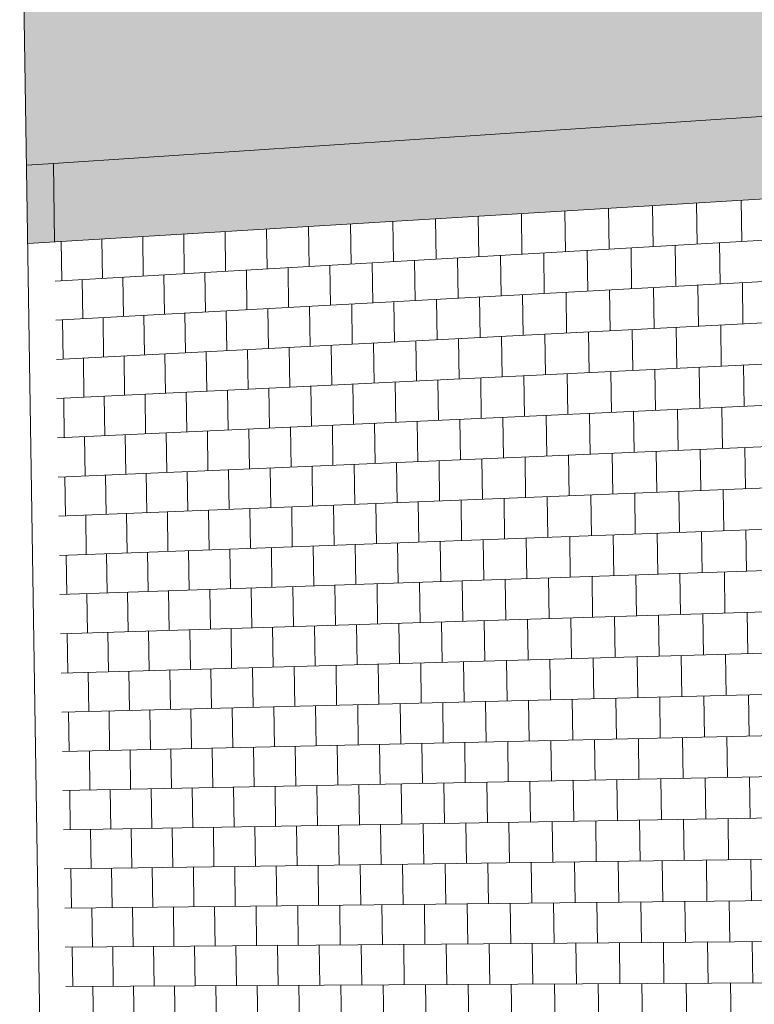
# Model space of a CAD drawing. Header units: metres. Extents: x -29 to 486, y -1 to 6.
# Tile 32 of 165: x 169.36193 to 169.3632, y 0.70362 to 0.70532. Entities that reach past the tile are written whole.
import ezdxf

# ---------------------------------------------------------------- set-up
doc = ezdxf.new("R2010")
doc.units = ezdxf.units.M
for name, color, linetype, lineweight in [('A-FLOR', 192, 'Continuous', 18), ('A-WALL', 113, 'Continuous', 18), ('A-WALL-PATT', 111, 'Continuous', 35)]:
    doc.layers.add(name, color=color, linetype=linetype, lineweight=lineweight)

# ---------------------------------------------------------------- blocks, each defined once
blk = doc.blocks.new('FP_68-Vista 3D 4')
at = {"layer": 'A-WALL-PATT', "lineweight": 9}
for p, q in [((12.4971618, 0.7048691), (12.5000904, 0.7050377)), ((12.4983053, 0.7050059), (12.4983053, 0.7050059)), ((12.4983448, 0.7049372), (12.4983437, 0.7050082)), ((12.4980409, 0.7049197), (12.4980399, 0.7049898)), ((12.4980774, 0.7049921), (12.4980774, 0.7049921)), ((12.4981162, 0.704924), (12.4981151, 0.7049944)), ((12.4981529, 0.7049967), (12.4981529, 0.7049967)), ((12.4981919, 0.7049284), (12.4981908, 0.7049989)), ((12.4982289, 0.7050012), (12.4982289, 0.7050012)), ((12.4982681, 0.7049328), (12.4982671, 0.7050036)), ((12.4977446, 0.7049026), (12.4977435, 0.7049719)), ((12.4977802, 0.7049741), (12.4977802, 0.7049741)), ((12.497818, 0.7049069), (12.4978169, 0.7049763)), ((12.4978538, 0.7049786), (12.4978538, 0.7049786)), ((12.4978918, 0.7049111), (12.4978908, 0.7049808)), ((12.4979279, 0.704983), (12.4979279, 0.704983)), ((12.4979661, 0.7049154), (12.4979651, 0.7049853)), ((12.4980024, 0.7049875), (12.4980024, 0.7049875)), ((12.4971628, 0.7048015), (12.5000915, 0.7049616)), ((12.4974555, 0.704886), (12.4974545, 0.7049544)), ((12.4974902, 0.7049566), (12.4974902, 0.7049566)), ((12.4975271, 0.7048901), (12.4975261, 0.7049587)), ((12.497562, 0.7049609), (12.497562, 0.7049609)), ((12.4975992, 0.7048943), (12.4975981, 0.7049631)), ((12.4976343, 0.7049653), (12.4976343, 0.7049653)), ((12.4976716, 0.7048984), (12.4976706, 0.7049675)), ((12.497707, 0.7049697), (12.497707, 0.7049697)), ((12.4971734, 0.7048697), (12.4971724, 0.7049373)), ((12.4972073, 0.7049394), (12.4972073, 0.7049394)), ((12.4972433, 0.7048738), (12.4972422, 0.7049415)), ((12.4972773, 0.7049437), (12.4972773, 0.7049437)), ((12.4973136, 0.7048778), (12.4973126, 0.7049458)), ((12.4973479, 0.7049479), (12.4973479, 0.7049479)), ((12.4973843, 0.7048819), (12.4973833, 0.7049501)), ((12.4974188, 0.7049522), (12.4974188, 0.7049522)), ((12.4980795, 0.7048516), (12.4980785, 0.7049219)), ((12.498155, 0.7048557), (12.498154, 0.7049262)), ((12.498231, 0.7048599), (12.4982299, 0.7049306)), ((12.4983074, 0.7048641), (12.4983064, 0.704935)), ((12.4977823, 0.7048354), (12.4977812, 0.7049047)), ((12.4978559, 0.7048394), (12.4978549, 0.704909)), ((12.49793, 0.7048434), (12.4979289, 0.7049132)), ((12.4980045, 0.7048475), (12.4980035, 0.7049175)), ((12.4974923, 0.7048195), (12.4974912, 0.704888)), ((12.4975641, 0.7048235), (12.4975631, 0.7048922)), ((12.4976364, 0.7048274), (12.4976353, 0.7048963)), ((12.4977091, 0.7048314), (12.4977081, 0.7049005)), ((12.4971639, 0.704734), (12.5000925, 0.7048854)), ((12.4972093, 0.7048041), (12.4972083, 0.7048717)), ((12.4972794, 0.7048079), (12.4972784, 0.7048758)), ((12.4973499, 0.7048118), (12.4973489, 0.7048798)), ((12.4974209, 0.7048156), (12.4974199, 0.7048839)), ((12.4981183, 0.7047833), (12.4981172, 0.7048537)), ((12.498194, 0.7047873), (12.4981929, 0.7048578)), ((12.4982702, 0.7047912), (12.4982692, 0.704862)), ((12.4983469, 0.7047952), (12.4983458, 0.7048662)), ((12.4978201, 0.7047679), (12.497819, 0.7048374)), ((12.4978939, 0.7047717), (12.4978929, 0.7048414)), ((12.4979682, 0.7047756), (12.4979672, 0.7048455)), ((12.498043, 0.7047795), (12.498042, 0.7048496)), ((12.4975292, 0.7047529), (12.4975281, 0.7048215)), ((12.4976012, 0.7047566), (12.4976002, 0.7048254)), ((12.4976737, 0.7047604), (12.4976727, 0.7048294)), ((12.4977467, 0.7047641), (12.4977456, 0.7048334)), ((12.4971649, 0.7046665), (12.5000936, 0.7048093)), ((12.4971755, 0.7047346), (12.4971744, 0.7048022)), ((12.4972453, 0.7047382), (12.4972443, 0.704806)), ((12.4973157, 0.7047418), (12.4973146, 0.7048098)), ((12.4973864, 0.7047455), (12.4973854, 0.7048137)), ((12.4974576, 0.7047492), (12.4974565, 0.7048176)), ((12.4981571, 0.7047149), (12.4981561, 0.7047853)), ((12.4982331, 0.7047186), (12.498232, 0.7047892)), ((12.4983095, 0.7047223), (12.4983085, 0.7047932)), ((12.497858, 0.7047003), (12.4978569, 0.7047698)), ((12.4979321, 0.7047039), (12.497931, 0.7047737)), ((12.4980066, 0.7047075), (12.4980056, 0.7047775)), ((12.4980816, 0.7047112), (12.4980806, 0.7047814)), ((12.4974944, 0.7046825), (12.4974933, 0.704751)), ((12.4975662, 0.704686), (12.4975652, 0.7047547)), ((12.4976385, 0.7046896), (12.4976374, 0.7047585)), ((12.4977112, 0.7046931), (12.4977101, 0.7047622)), ((12.4977844, 0.7046967), (12.4977833, 0.704766)), ((12.4972114, 0.7046687), (12.4972104, 0.7047364)), ((12.4972815, 0.7046721), (12.4972805, 0.70474)), ((12.497352, 0.7046756), (12.497351, 0.7047437)), ((12.497423, 0.704679), (12.4974219, 0.7047473)), ((12.4971659, 0.7045989), (12.5000947, 0.7047332)), ((12.4981961, 0.7046462), (12.498195, 0.7047167)), ((12.4982723, 0.7046497), (12.4982713, 0.7047204)), ((12.498349, 0.7046532), (12.4983479, 0.7047242)), ((12.497896, 0.7046324), (12.497895, 0.7047021)), ((12.4979703, 0.7046358), (12.4979693, 0.7047057)), ((12.4980451, 0.7046392), (12.4980441, 0.7047093)), ((12.4981204, 0.7046427), (12.4981193, 0.704713)), ((12.4975313, 0.7046157), (12.4975302, 0.7046843)), ((12.4976033, 0.704619), (12.4976023, 0.7046878)), ((12.4976758, 0.7046223), (12.4976748, 0.7046913)), ((12.4977488, 0.7046256), (12.4977477, 0.7046949)), ((12.4978222, 0.704629), (12.4978211, 0.7046985)), ((12.4971775, 0.7045995), (12.4971765, 0.704667)), ((12.4972474, 0.7046027), (12.4972464, 0.7046704)), ((12.4973177, 0.7046059), (12.4973167, 0.7046739)), ((12.4973885, 0.7046091), (12.4973874, 0.7046773)), ((12.4974597, 0.7046124), (12.4974586, 0.7046808)), ((12.497167, 0.7045314), (12.5000957, 0.7046571)), ((12.4983116, 0.7045805), (12.4983106, 0.7046514)), ((12.4979342, 0.7045643), (12.4979331, 0.7046341)), ((12.4980087, 0.7045675), (12.4980077, 0.7046375)), ((12.4980837, 0.7045707), (12.4980827, 0.704641)), ((12.4981592, 0.704574), (12.4981582, 0.7046444)), ((12.4982352, 0.7045772), (12.4982341, 0.7046479)), ((12.4975683, 0.7045486), (12.4975672, 0.7046173)), ((12.4976405, 0.7045517), (12.4976395, 0.7046206)), ((12.4977133, 0.7045548), (12.4977122, 0.704624)), ((12.4977864, 0.704558), (12.4977854, 0.7046273)), ((12.4978601, 0.7045611), (12.497859, 0.7046307)), ((12.4972135, 0.7045334), (12.4972124, 0.7046011)), ((12.4972836, 0.7045364), (12.4972825, 0.7046043)), ((12.4973541, 0.7045394), (12.4973531, 0.7046075)), ((12.497425, 0.7045425), (12.497424, 0.7046108)), ((12.4974964, 0.7045455), (12.4974954, 0.704614)), ((12.497168, 0.7044639), (12.5000968, 0.704581)), ((12.4983511, 0.7045112), (12.49835, 0.7045822)), ((12.4979724, 0.704496), (12.4979714, 0.7045659)), ((12.4980472, 0.704499), (12.4980462, 0.7045691)), ((12.4981225, 0.704502), (12.4981214, 0.7045724)), ((12.4981982, 0.7045051), (12.4981971, 0.7045756)), ((12.4982744, 0.7045081), (12.4982734, 0.7045789)), ((12.4975333, 0.7044785), (12.4975323, 0.7045471)), ((12.4976054, 0.7044814), (12.4976044, 0.7045502)), ((12.4976779, 0.7044843), (12.4976769, 0.7045533)), ((12.4977508, 0.7044872), (12.4977498, 0.7045564)), ((12.4978242, 0.7044901), (12.4978232, 0.7045596)), ((12.4978981, 0.7044931), (12.4978971, 0.7045627)), ((12.4971796, 0.7044643), (12.4971786, 0.7045319)), ((12.4972495, 0.7044671), (12.4972485, 0.7045349)), ((12.4973198, 0.7044699), (12.4973188, 0.7045379)), ((12.4973905, 0.7044728), (12.4973895, 0.7045409)), ((12.4974617, 0.7044756), (12.4974607, 0.704544)), ((12.497169, 0.7043964), (12.5000979, 0.7045049)), ((12.4980108, 0.7044276), (12.4980098, 0.7044975)), ((12.4980858, 0.7044303), (12.4980848, 0.7045005)), ((12.4981613, 0.7044331), (12.4981603, 0.7045036)), ((12.4982373, 0.7044359), (12.4982362, 0.7045066)), ((12.4983137, 0.7044388), (12.4983127, 0.7045097)), ((12.4975704, 0.7044112), (12.4975693, 0.7044799)), ((12.4976426, 0.7044139), (12.4976416, 0.7044828)), ((12.4977154, 0.7044166), (12.4977143, 0.7044857)), ((12.4977885, 0.7044193), (12.4977875, 0.7044886)), ((12.4978622, 0.704422), (12.4978611, 0.7044916)), ((12.4979362, 0.7044248), (12.4979352, 0.7044946)), ((12.4972155, 0.7043981), (12.4972145, 0.7044657)), ((12.4972856, 0.7044007), (12.4972846, 0.7044685)), ((12.4973562, 0.7044033), (12.4973551, 0.7044714)), ((12.4974271, 0.7044059), (12.4974261, 0.7044742)), ((12.4974985, 0.7044086), (12.4974975, 0.7044771)), ((12.4971701, 0.7043288), (12.500099, 0.7044288)), ((12.4980493, 0.7043589), (12.4980483, 0.7044289)), ((12.4981246, 0.7043614), (12.4981235, 0.7044317)), ((12.4982003, 0.704364), (12.4981992, 0.7044345)), ((12.4982765, 0.7043666), (12.4982755, 0.7044374)), ((12.4983532, 0.7043692), (12.4983521, 0.7044402)), ((12.4976075, 0.7043438), (12.4976064, 0.7044126)), ((12.49768, 0.7043462), (12.4976789, 0.7044153)), ((12.4977529, 0.7043487), (12.4977519, 0.704418)), ((12.4978263, 0.7043512), (12.4978253, 0.7044207)), ((12.4979002, 0.7043538), (12.4978991, 0.7044234)), ((12.4979745, 0.7043563), (12.4979735, 0.7044262)), ((12.4971817, 0.7043292), (12.4971806, 0.7043968)), ((12.4972516, 0.7043316), (12.4972505, 0.7043994)), ((12.4973219, 0.704334), (12.4973208, 0.704402)), ((12.4973926, 0.7043364), (12.4973916, 0.7044046)), ((12.4974638, 0.7043389), (12.4974628, 0.7044072)), ((12.4975354, 0.7043413), (12.4975344, 0.7044099)), ((12.4980879, 0.7042899), (12.4980869, 0.7043601)), ((12.4981634, 0.7042923), (12.4981624, 0.7043627)), ((12.4982394, 0.7042947), (12.4982383, 0.7043653)), ((12.4983158, 0.704297), (12.4983148, 0.7043679)), ((12.4971711, 0.7042613), (12.5001, 0.7043527)), ((12.4976447, 0.7042761), (12.4976437, 0.704345)), ((12.4977174, 0.7042784), (12.4977164, 0.7043475)), ((12.4977906, 0.7042807), (12.4977896, 0.70435)), ((12.4978642, 0.704283), (12.4978632, 0.7043525)), ((12.4979383, 0.7042853), (12.4979373, 0.704355)), ((12.4980129, 0.7042876), (12.4980118, 0.7043576)), ((12.4972176, 0.7042628), (12.4972166, 0.7043304)), ((12.4972877, 0.704265), (12.4972867, 0.7043328)), ((12.4973582, 0.7042672), (12.4973572, 0.7043352)), ((12.4974292, 0.7042694), (12.4974282, 0.7043376)), ((12.4975006, 0.7042716), (12.4974996, 0.7043401)), ((12.4975724, 0.7042739), (12.4975714, 0.7043425)), ((12.4982024, 0.704223), (12.4982013, 0.7042935)), ((12.4982786, 0.7042251), (12.4982776, 0.7042959)), ((12.4983553, 0.7042273), (12.4983542, 0.7042982)), ((12.4971721, 0.7041938), (12.5001011, 0.7042766)), ((12.4976821, 0.7042082), (12.497681, 0.7042772)), ((12.497755, 0.7042103), (12.497754, 0.7042795)), ((12.4978284, 0.7042124), (12.4978274, 0.7042818)), ((12.4979023, 0.7042145), (12.4979012, 0.7042841)), ((12.4979766, 0.7042166), (12.4979756, 0.7042864)), ((12.4980514, 0.7042187), (12.4980503, 0.7042888)), ((12.4981267, 0.7042208), (12.4981256, 0.7042911)), ((12.4971837, 0.7041941), (12.4971827, 0.7042617)), ((12.4972536, 0.7041961), (12.4972526, 0.7042639)), ((12.4973239, 0.7041981), (12.4973229, 0.7042661)), ((12.4973947, 0.7042001), (12.4973937, 0.7042683)), ((12.4974659, 0.7042021), (12.4974648, 0.7042705)), ((12.4975375, 0.7042042), (12.4975365, 0.7042727)), ((12.4976096, 0.7042062), (12.4976085, 0.704275)), ((12.4983179, 0.7041553), (12.4983169, 0.7042262)), ((12.4977195, 0.7041402), (12.4977185, 0.7042093)), ((12.4977927, 0.704142), (12.4977917, 0.7042113)), ((12.4978663, 0.7041439), (12.4978653, 0.7042134)), ((12.4979404, 0.7041458), (12.4979394, 0.7042155)), ((12.498015, 0.7041477), (12.4980139, 0.7042176)), ((12.49809, 0.7041496), (12.498089, 0.7042197)), ((12.4981655, 0.7041515), (12.4981645, 0.7042219)), ((12.4982415, 0.7041534), (12.4982404, 0.704224)), ((12.4971732, 0.7041263), (12.5001022, 0.7042006)), ((12.4972197, 0.7041275), (12.4972186, 0.7041951)), ((12.4972898, 0.7041293), (12.4972887, 0.7041971)), ((12.4973603, 0.7041311), (12.4973593, 0.7041991)), ((12.4974313, 0.7041329), (12.4974302, 0.7042011)), ((12.4975027, 0.7041347), (12.4975016, 0.7042031)), ((12.4975745, 0.7041365), (12.4975735, 0.7042052)), ((12.4976468, 0.7041383), (12.4976458, 0.7042072)), ((12.4977571, 0.7040719), (12.4977561, 0.7041411)), ((12.4978305, 0.7040735), (12.4978295, 0.704143)), ((12.4979044, 0.7040752), (12.4979033, 0.7041448)), ((12.4979787, 0.7040769), (12.4979776, 0.7041467)), ((12.4980535, 0.7040785), (12.4980524, 0.7041486)), ((12.4981287, 0.7040802), (12.4981277, 0.7041505)), ((12.4982045, 0.7040819), (12.4982034, 0.7041524)), ((12.4982807, 0.7040836), (12.4982797, 0.7041544)), ((12.4983574, 0.7040853), (12.4983563, 0.7041563)), ((12.4971742, 0.7040588), (12.5001032, 0.7041245)), ((12.4971858, 0.7040591), (12.4971848, 0.7041266)), ((12.4972557, 0.7040606), (12.4972547, 0.7041284)), ((12.497326, 0.7040622), (12.497325, 0.7041302)), ((12.4973968, 0.7040638), (12.4973957, 0.704132)), ((12.497468, 0.7040654), (12.4974669, 0.7041338)), ((12.4975396, 0.704067), (12.4975385, 0.7041356)), ((12.4976116, 0.7040686), (12.4976106, 0.7041374)), ((12.4976841, 0.7040702), (12.4976831, 0.7041392)), ((12.4977948, 0.7040034), (12.4977937, 0.7040727)), ((12.4978684, 0.7040048), (12.4978674, 0.7040744)), ((12.4979425, 0.7040063), (12.4979415, 0.704076)), ((12.4980171, 0.7040077), (12.498016, 0.7040777)), ((12.4980921, 0.7040092), (12.4980911, 0.7040794)), ((12.4981676, 0.7040107), (12.4981666, 0.7040811)), ((12.4982436, 0.7040121), (12.4982425, 0.7040828)), ((12.49832, 0.7040136), (12.498319, 0.7040845)), ((12.4972217, 0.7039922), (12.4972207, 0.7040599)), ((12.4972918, 0.7039936), (12.4972908, 0.7040614)), ((12.4973624, 0.703995), (12.4973613, 0.704063)), ((12.4974333, 0.7039963), (12.4974323, 0.7040646)), ((12.4975047, 0.7039977), (12.4975037, 0.7040662)), ((12.4975766, 0.7039991), (12.4975755, 0.7040678)), ((12.4976489, 0.7040006), (12.4976478, 0.7040694)), ((12.4977216, 0.704002), (12.4977206, 0.7040711)), ((12.4971752, 0.7039913), (12.5001043, 0.7040484)), ((12.4978326, 0.7039347), (12.4978315, 0.7040041)), ((12.4979065, 0.7039359), (12.4979054, 0.7040056)), ((12.4979808, 0.7039372), (12.4979797, 0.704007)), ((12.4980556, 0.7039384), (12.4980545, 0.7040085)), ((12.4981308, 0.7039396), (12.4981298, 0.7040099)), ((12.4982066, 0.7039409), (12.4982055, 0.7040114)), ((12.4982828, 0.7039422), (12.4982817, 0.7040129)), ((12.4983595, 0.7039434), (12.4983584, 0.7040144)), ((12.4971879, 0.703924), (12.4971868, 0.7039915)), ((12.4972578, 0.7039252), (12.4972567, 0.7039929)), ((12.4973281, 0.7039263), (12.4973271, 0.7039943)), ((12.4973988, 0.7039275), (12.4973978, 0.7039957)), ((12.49747, 0.7039287), (12.497469, 0.703997)), ((12.4975417, 0.7039299), (12.4975406, 0.7039984)), ((12.4976137, 0.7039311), (12.4976127, 0.7039998)), ((12.4976862, 0.7039323), (12.4976852, 0.7040013)), ((12.4977592, 0.7039335), (12.4977581, 0.7040027)), ((12.4971762, 0.7039238), (12.5001054, 0.7039724)), ((12.4979446, 0.7038668), (12.4979436, 0.7039365)), ((12.4980192, 0.7038678), (12.4980181, 0.7039378)), ((12.4980942, 0.7038688), (12.4980932, 0.703939)), ((12.4981697, 0.7038699), (12.4981687, 0.7039403)), ((12.4982457, 0.7038709), (12.4982446, 0.7039415)), ((12.4983221, 0.703872), (12.4983211, 0.7039428)), ((12.4972238, 0.703857), (12.4972228, 0.7039246)), ((12.4972939, 0.7038579), (12.4972929, 0.7039258)), ((12.4973644, 0.7038589), (12.4973634, 0.7039269)), ((12.4974354, 0.7038599), (12.4974344, 0.7039281)), ((12.4975068, 0.7038608), (12.4975058, 0.7039293)), ((12.4975787, 0.7038618), (12.4975776, 0.7039305)), ((12.497651, 0.7038628), (12.4976499, 0.7039317)), ((12.4977237, 0.7038638), (12.4977226, 0.7039329)), ((12.4977969, 0.7038648), (12.4977958, 0.7039341)), ((12.4978705, 0.7038658), (12.4978695, 0.7039353)), ((12.4971773, 0.7038563), (12.5001065, 0.7038963)), ((12.4980577, 0.7037983), (12.4980566, 0.7038683)), ((12.4981329, 0.7037991), (12.4981319, 0.7038694)), ((12.4982087, 0.7037999), (12.4982076, 0.7038704)), ((12.4982849, 0.7038007), (12.4982838, 0.7038714)), ((12.4983616, 0.7038015), (12.4983606, 0.7038725)), ((12.4971899, 0.703789), (12.4971889, 0.7038565)), ((12.4972598, 0.7037897), (12.4972588, 0.7038574)), ((12.4973302, 0.7037905), (12.4973291, 0.7038584)), ((12.4974009, 0.7037912), (12.4973999, 0.7038594)), ((12.4974721, 0.703792), (12.4974711, 0.7038603)), ((12.4975437, 0.7037928), (12.4975427, 0.7038613)), ((12.4976158, 0.7037935), (12.4976148, 0.7038623)), ((12.4976883, 0.7037943), (12.4976873, 0.7038633)), ((12.4977613, 0.7037951), (12.4977602, 0.7038643)), ((12.4978347, 0.7037959), (12.4978336, 0.7038653)), ((12.4979085, 0.7037967), (12.4979075, 0.7038663)), ((12.4979829, 0.7037975), (12.4979818, 0.7038673)), ((12.4971783, 0.7037888), (12.5001075, 0.7038202)), ((12.4982478, 0.7037297), (12.4982467, 0.7038003)), ((12.4983242, 0.7037303), (12.4983232, 0.7038011)), ((12.4972259, 0.7037217), (12.4972248, 0.7037893)), ((12.497296, 0.7037223), (12.4972949, 0.7037901)), ((12.4973665, 0.7037228), (12.4973655, 0.7037909)), ((12.4974375, 0.7037234), (12.4974365, 0.7037916)), ((12.4975089, 0.7037239), (12.4975079, 0.7037924)), ((12.4975807, 0.7037245), (12.4975797, 0.7037932)), ((12.497653, 0.7037251), (12.497652, 0.7037939)), ((12.4977258, 0.7037256), (12.4977247, 0.7037947)), ((12.497799, 0.7037262), (12.4977979, 0.7037955)), ((12.4978726, 0.7037268), (12.4978716, 0.7037963)), ((12.4979467, 0.7037273), (12.4979457, 0.7037971)), ((12.4980213, 0.7037279), (12.4980202, 0.7037979)), ((12.4980963, 0.7037285), (12.4980952, 0.7037987)), ((12.4981718, 0.7037291), (12.4981707, 0.7037995)), ((12.4971793, 0.7037214), (12.5001086, 0.7037442)), ((12.497192, 0.7036539), (12.497191, 0.7037215)), ((12.4972619, 0.7036543), (12.4972609, 0.703722)), ((12.4973322, 0.7036546), (12.4973312, 0.7037225)), ((12.497403, 0.703655), (12.4974019, 0.7037231)), ((12.4974742, 0.7036553), (12.4974731, 0.7037237)), ((12.4975458, 0.7036557), (12.4975448, 0.7037242)), ((12.4976179, 0.703656), (12.4976168, 0.7037248)), ((12.4976904, 0.7036564), (12.4976893, 0.7037253)), ((12.4977633, 0.7036567), (12.4977623, 0.7037259)), ((12.4978368, 0.7036571), (12.4978357, 0.7037265)), ((12.4979106, 0.7036574), (12.4979096, 0.7037271)), ((12.497985, 0.7036578), (12.4979839, 0.7037276)), ((12.4980598, 0.7036582), (12.4980587, 0.7037282)), ((12.498135, 0.7036585), (12.498134, 0.7037288)), ((12.4982108, 0.7036589), (12.4982097, 0.7037294)), ((12.498287, 0.7036593), (12.4982859, 0.70373)), ((12.4983637, 0.7036597), (12.4983627, 0.7037306)), ((12.4971804, 0.7036539), (12.5001097, 0.7036682)), ((12.4972279, 0.7035865), (12.4972269, 0.7036541)), ((12.497298, 0.7035866), (12.497297, 0.7036545)), ((12.4973686, 0.7035868), (12.4973676, 0.7036548)), ((12.4974396, 0.7035869), (12.4974385, 0.7036551)), ((12.497511, 0.7035871), (12.4975099, 0.7036555)), ((12.4975828, 0.7035872), (12.4975818, 0.7036558)), ((12.4976551, 0.7035873), (12.4976541, 0.7036562)), ((12.4977279, 0.7035875), (12.4977268, 0.7036565)), ((12.497801, 0.7035876), (12.4978, 0.7036569)), ((12.4978747, 0.7035878), (12.4978736, 0.7036573)), ((12.4979488, 0.7035879), (12.4979477, 0.7036576)), ((12.4980234, 0.7035881), (12.4980223, 0.703658)), ((12.4980984, 0.7035882), (12.4980973, 0.7036584)), ((12.4981739, 0.7035883), (12.4981728, 0.7036587)), ((12.4982499, 0.7035885), (12.4982488, 0.7036591)), ((12.4983263, 0.7035886), (12.4983253, 0.7036595))]:
    blk.add_line(p, q, dxfattribs=at)

msp = doc.modelspace()

# ---------------------------------------------------------------- hatches: boundary and pattern name
at = {"layer": 'A-FLOR'}
msp.add_hatch(color=256, dxfattribs=at).paths.add_polyline_path([(169.3619474, 0.7049338), (169.3649222, 0.7051138), (169.3649201, 0.7052661), (169.3619453, 0.7050686), (169.3619473, 0.7049367)], flags=0)
at = {"layer": 'A-WALL', "lineweight": 9}
msp.add_hatch(color=256, dxfattribs=at).paths.add_polyline_path([(169.3619916, 0.7050717), (169.3649201, 0.7052661), (169.3649079, 0.7061294), (169.3619799, 0.7058376), (169.3619886, 0.7052685)], flags=0)
at = {"layer": 'A-WALL'}
msp.add_hatch(color=256, dxfattribs=at).paths.add_polyline_path([(169.3619453, 0.7050686), (169.3619916, 0.7050717), (169.3619799, 0.7058376), (169.3619336, 0.705833), (169.3619452, 0.7050718)], flags=0)

# ---------------------------------------------------------------- linework, layer by layer
at = {"layer": 'A-FLOR', "lineweight": 9}
msp.add_line((169.3619453, 0.7050686), (169.3619916, 0.7050717), dxfattribs=at)
at = {"layer": 'A-WALL', "lineweight": 9}
for p, q in [((169.3619866, 0.7023749), (169.3619336, 0.705833)), ((169.3619916, 0.7050717), (169.3649201, 0.7052661)), ((169.3649222, 0.7051138), (169.3619474, 0.7049338)), ((169.3619916, 0.7050717), (169.3619937, 0.7049366))]:
    msp.add_line(p, q, dxfattribs=at)

# ---------------------------------------------------------------- block references
msp.add_blockref('FP_68-Vista 3D 4', (156.8648329, 0), dxfattribs=at)

doc.saveas('drawing.dxf')
